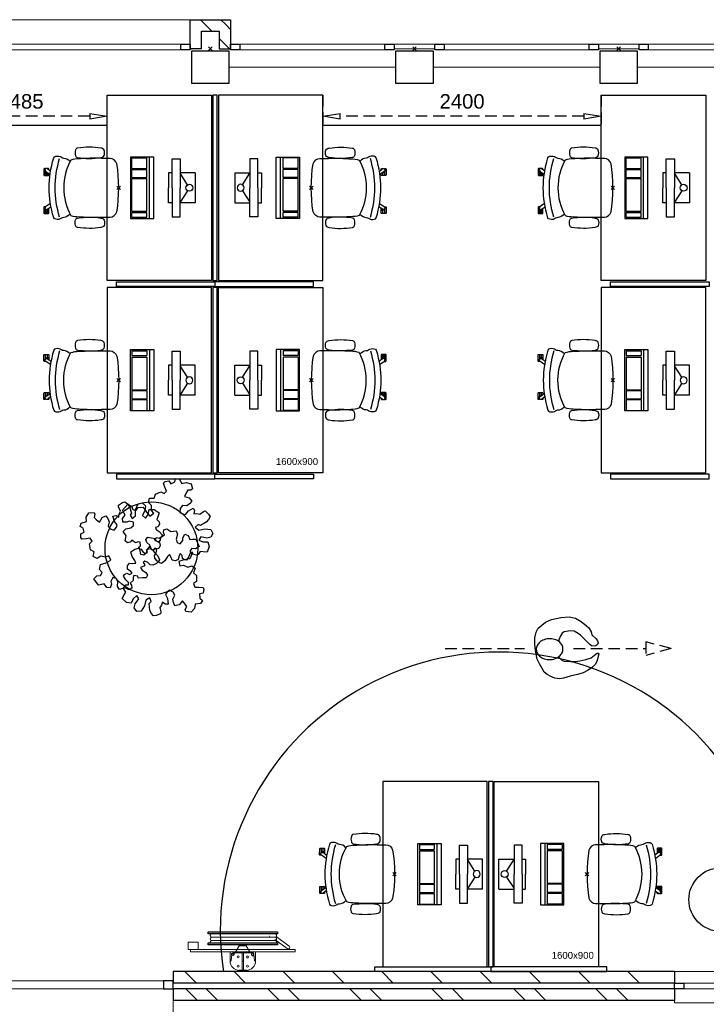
# Model space of a CAD drawing. Header units: millimetres. Extents: x -88840 to 85996, y -16279 to 104709.
# Tile 19 of 184: x -41503 to -35585, y 30882 to 39375. Entities that reach past the tile are written whole.
import ezdxf

# ---------------------------------------------------------------- set-up
doc = ezdxf.new("R2010")
doc.units = ezdxf.units.MM
doc.header["$LTSCALE"] = 400
doc.header["$PDMODE"] = 3
doc.header["$PDSIZE"] = 15
doc.linetypes.add('HIDDEN', pattern=[0.375, 0.25, -0.125])
for name, color, linetype in [('-gd', 2, 'Continuous'), ('-ve', 2, 'HIDDEN'), ('inlay', 6, 'Continuous'), ('inr', 4, 'Continuous'), ('looplijnen', 8, 'HIDDEN'), ('plant', 114, 'Continuous'), ('plat', 5, 'Continuous'), ('sona-s008_ip0', 7, 'Continuous'), ('symbol', 1, 'Continuous'), ('timmerwerk-ge', 150, 'Continuous')]:
    doc.layers.add(name, color=color, linetype=linetype)
for name, color, linetype, lineweight in [('Buitenkozijnen', 140, 'Continuous', 15), ('mat-baksteen', 5, 'Continuous', 25), ('mat-beton (ihwg)', 5, 'Continuous', 25), ('mat-kalkzandsteen', 5, 'Continuous', 25), ('None', 7, 'Continuous', 9)]:
    doc.layers.add(name, color=color, linetype=linetype, lineweight=lineweight)
doc.styles.add('Arial', font='arial.ttf', dxfattribs={"height": 176.388889})
doc.styles.get("Standard").update_dxf_attribs({"font": 'arial.ttf'})
doc.dimstyles.new('CAL-N1-050-25', dxfattribs={"dimscale": 50, "dimtxt": 2.5, "dimasz": 3, "dimexe": 1.5, "dimexo": 0, "dimgap": 0.3, "dimtad": 0, "dimdec": 4, "dimrnd": 1, "dimdsep": 46, "dimtxsty": 'Standard', "dimblk": 'CLOSED', "dimcen": 0, "dimdle": 1.25, "dimclrt": 249, "dimadec": 0, "dimazin": 0, "dimtfac": 0.9, "dimtdec": 4, "dimtix": 1, "dimtmove": 0, "dimatfit": 3, "dimldrblk": 'CLOSED', "dimfxl": 1, "dimtvp": 1, "dimtolj": 1, "dimtzin": 0, "dimarcsym": 0})

# ---------------------------------------------------------------- blocks, each defined once
blk = doc.blocks.new('Kolom 280x320')
at = {"layer": 'mat-beton (ihwg)', "lineweight": 25}
blk.add_lwpolyline([(-300, 160), (-20, 160), (-20, -160), (-300, -160)], close=True, dxfattribs=at)
at = {"layer": 'None', "color": 92, "linetype": 'Continuous', "lineweight": 5}
blk.add_point((0, 0), dxfattribs=at)
blk = doc.blocks.new('Kolom O 550')
at = {"layer": 'mat-beton (ihwg)', "lineweight": 25}
blk.add_circle((0, 0), 275, dxfattribs=at)
blk = doc.blocks.new('*X39')
at = {"layer": 'None', "lineweight": 9}
for p, q in [((-2818.9, 32536.4), (-2718.9, 32636.4)), ((-2761.4, 32417.5), (-2718.9, 32460))]:
    blk.add_line(p, q, dxfattribs=at)
blk = doc.blocks.new('*X40')
at = {"layer": 'None', "lineweight": 9}
for p, q in [((-2968.9, 32386.4), (-2880.3, 32475)), ((-2804, 32375), (-2761.4, 32417.5))]:
    blk.add_line(p, q, dxfattribs=at)
blk = doc.blocks.new('Gevelpui best 1410 (2D)')
at = {"layer": 'Buitenkozijnen', "lineweight": 15}
for p, q in [((-260, 0), (-260, -1410)), ((-260, 0), (-210, 0)), ((-210, 0), (-210, -1410)), ((-260, -1410), (-210, -1410))]:
    blk.add_line(p, q, dxfattribs=at)
at = {"layer": 'Buitenkozijnen', "color": 92, "lineweight": 25}
for points in [[(-260, 0), (-210, 0), (-210, -80), (-260, -80)], [(-260, -1330), (-210, -1330), (-210, -1410), (-260, -1410)]]:
    blk.add_lwpolyline(points, close=True, dxfattribs=at)
at = {"layer": 'None', "color": 43, "linetype": 'Continuous', "lineweight": 9}
blk.add_line((-410, 15), (-410, -1425), dxfattribs=at)
blk = doc.blocks.new('*U45')
at = {"layer": 'Buitenkozijnen', "lineweight": 15}
for p, q in [((-10, 0), (-10, -1960)), ((-10, 0), (40, 0)), ((40, 0), (40, -1960)), ((-10, -1960), (40, -1960))]:
    blk.add_line(p, q, dxfattribs=at)
blk = doc.blocks.new('Gevelpui best 1960')
at = {"layer": 'Buitenkozijnen', "color": 43, "lineweight": 9}
blk.add_line((250, 0), (250, -1960), dxfattribs=at)
at = {"layer": 'Buitenkozijnen', "color": 92, "lineweight": 25}
for points in [[(-10, 0), (40, 0), (40, -80), (-10, -80)], [(-10, -1880), (40, -1880), (40, -1960), (-10, -1960)]]:
    blk.add_lwpolyline(points, close=True, dxfattribs=at)
at = {"layer": 'Buitenkozijnen'}
blk.add_blockref('*U45', (0, 0), dxfattribs=at)
blk = doc.blocks.new('*U47')
at = {"layer": 'Buitenkozijnen', "lineweight": 15}
for p, q in [((-11078.9, 34700), (-11008.9, 34700)), ((-11078.9, 32870), (-11078.9, 34700)), ((-11008.9, 32870), (-11008.9, 34700)), ((-11078.9, 32870), (-11008.9, 32870))]:
    blk.add_line(p, q, dxfattribs=at)
blk = doc.blocks.new('*U48')
at = {"layer": 'Buitenkozijnen', "color": 92, "lineweight": 25}
for points in [[(-11008.9, 34700), (-11078.9, 34700), (-11078.9, 34617.3), (-11008.9, 34617.3)], [(-11008.9, 32952.7), (-11078.9, 32952.7), (-11078.9, 32870), (-11008.9, 32870)]]:
    blk.add_lwpolyline(points, close=True, dxfattribs=at)
at = {"layer": 'Buitenkozijnen'}
blk.add_blockref('*U47', (0, 0), dxfattribs=at)
blk = doc.blocks.new('Gevelpui best 800')
at = {"layer": 'Buitenkozijnen', "color": 43, "linetype": 'Continuous', "lineweight": 9}
blk.add_lwpolyline([(-400, 270), (400, 270), (400, 0), (-400, 0)], close=True, dxfattribs=at)
at = {"layer": 'Buitenkozijnen', "color": 140, "linetype": 'Continuous', "lineweight": 15}
blk.add_lwpolyline([(-400, 150), (400, 150), (400, 100), (-400, 100)], close=True, dxfattribs=at)
at = {"layer": 'Buitenkozijnen', "color": 92, "linetype": 'Continuous', "lineweight": 25}
for points in [[(-400, 150), (-320, 150), (-320, 100), (-400, 100)], [(320, 150), (400, 150), (400, 100), (320, 100)]]:
    blk.add_lwpolyline(points, close=True, dxfattribs=at)
blk = doc.blocks.new('*X51')
at = {"layer": 'None', "lineweight": 9}
for p, q in [((-11028.9, 32670.3), (-10928.9, 32770.3)), ((-11028.9, 32246), (-10928.9, 32346)), ((-11028.9, 31821.8), (-10928.9, 31921.8)), ((-11028.9, 31397.5), (-10928.9, 31497.5)), ((-11028.9, 30973.2), (-10928.9, 31073.2)), ((-11028.9, 30549), (-10928.9, 30649)), ((-11028.9, 30124.7), (-10928.9, 30224.7)), ((-11028.9, 29700.5), (-10928.9, 29800.5)), ((-11028.9, 29276.2), (-10928.9, 29376.2)), ((-11028.9, 28851.9), (-10928.9, 28951.9))]:
    blk.add_line(p, q, dxfattribs=at)
blk = doc.blocks.new('*X52')
at = {"layer": 'None', "lineweight": 9}
for p, q in [((-11178.9, 32661.7), (-11078.9, 32761.7)), ((-11178.9, 32485.3), (-11078.9, 32585.3)), ((-11178.9, 31954.6), (-11078.9, 32054.6)), ((-11178.9, 31778.2), (-11078.9, 31878.2)), ((-11178.9, 31247.5), (-11078.9, 31347.5)), ((-11178.9, 31071.1), (-11078.9, 31171.1)), ((-11178.9, 30540.4), (-11078.9, 30640.4)), ((-11178.9, 30364), (-11078.9, 30464)), ((-11178.9, 29833.3), (-11078.9, 29933.3)), ((-11178.9, 29656.9), (-11078.9, 29756.9)), ((-11178.9, 29126.2), (-11078.9, 29226.2)), ((-11178.9, 28949.8), (-11078.9, 29049.8))]:
    blk.add_line(p, q, dxfattribs=at)
blk = doc.blocks.new('*U28')
at = {"layer": 'None', "color": 140, "linetype": 'Continuous', "lineweight": 15, "flags": 128}
blk.add_lwpolyline([(-21.4, 110), (58.6, 110), (58.6, 106.7, -0.391021), (52.6, 100.2), (-0.9, 95.9, 0.391021), (-12.4, 83.5), (-12.4, -83.5, 0.391021), (-0.9, -95.9), (52.6, -100.2, -0.391021), (58.6, -106.7), (58.6, -110), (-21.4, -110)], format="xyb", close=True, dxfattribs=at)
blk = doc.blocks.new('*U29')
at = {"layer": 'None', "color": 253, "linetype": 'Continuous', "lineweight": 5}
for p, q in [((96.625, -278), (96.625, 266)), ((125.704, -278), (125.704, 266)), ((50.42, -31.849), (50.42, 29))]:
    blk.add_line(p, q, dxfattribs=at)
at = {"layer": 'None', "color": 140, "linetype": 'Continuous', "lineweight": 15}
for p, q in [((50.42, 29), (1.453, 57.31)), ((0, -61), (50.42, -31.849))]:
    blk.add_line(p, q, dxfattribs=at)
at = {"layer": 'None', "color": 92, "linetype": 'Continuous', "lineweight": 25}
for points in [[(60.916, 296), (76.476, 296), (76.476, -300), (60.916, -300)], [(154.785, 296), (171.344, 296), (171.344, -302), (154.785, -302)]]:
    blk.add_lwpolyline(points, close=True, dxfattribs=at)
at = {"layer": 'None', "color": 253, "linetype": 'Continuous', "lineweight": 5}
blk.add_lwpolyline([(50.929, 18), (60.916, 18), (60.916, -18), (50.929, -18)], close=True, dxfattribs=at)
for points, knots in [([(96.866, 264), (96.866, 268.997), (93.792, 272.9335), (90.718, 276.87), (85.875, 278.0735), (81.032, 279.277), (76.476, 277.238)], [0, 0, 0, 0.333549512, 0.333549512, 0.666828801, 0.666828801, 1, 1, 1]), ([(125.825, 264), (125.825, 267.886), (123.8855, 271.2505), (121.946, 274.615), (118.586, 276.5575), (115.226, 278.5), (107.466, 278.5), (104.106, 276.5575), (100.746, 274.615), (98.806, 271.2505), (96.866, 267.886), (96.866, 264)], [0, 0, 0, 0.166769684, 0.166769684, 0.333423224, 0.333423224, 0.499994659, 0.666566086, 0.666566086, 0.833226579, 0.833226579, 1, 1, 1]), ([(154.785, 264), (154.785, 267.886), (152.845, 271.2505), (150.905, 274.615), (147.5455, 276.5575), (144.186, 278.5), (140.306, 278.5), (136.426, 278.5), (133.066, 276.5575), (129.706, 274.615), (127.7655, 271.2505), (125.825, 267.886), (125.825, 264)], [0, 0, 0, 0.166772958, 0.166772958, 0.333424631, 0.333424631, 0.499985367, 0.499985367, 0.666556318, 0.666556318, 0.833223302, 0.833223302, 1, 1, 1]), ([(76.477, -291.432), (81.039, -293.343), (85.8175, -292.072), (90.596, -290.801), (93.6105, -286.876), (96.625, -282.951), (96.625, -278)], [0, 0, 0, 0.333165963, 0.333165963, 0.666458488, 0.666458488, 1, 1, 1]), ([(96.625, -278), (96.625, -281.901), (98.573, -285.2795), (100.521, -288.658), (103.895, -290.609), (107.269, -292.56), (111.165, -292.56), (115.061, -292.56), (118.435, -290.609), (121.809, -288.658), (123.7565, -285.2795), (125.704, -281.901), (125.704, -278)], [0, 0, 0, 0.166754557, 0.166754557, 0.333426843, 0.333426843, 0.500005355, 0.500005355, 0.666583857, 0.666583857, 0.833249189, 0.833249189, 1, 1, 1]), ([(125.704, -278), (125.704, -281.901), (127.6525, -285.2795), (129.601, -288.658), (132.975, -290.609), (136.349, -292.56), (140.245, -292.56), (144.141, -292.56), (147.5145, -290.609), (150.888, -288.658), (152.836, -285.2795), (154.784, -281.901), (154.784, -278)], [0, 0, 0, 0.166757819, 0.166757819, 0.333436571, 0.333436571, 0.500014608, 0.500014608, 0.666582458, 0.666582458, 0.833245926, 0.833245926, 1, 1, 1])]:
    blk.add_open_spline(points, degree=2, knots=knots, dxfattribs=at)
blk = doc.blocks.new('BSH')
at = {"layer": 'None', "color": 140, "linetype": 'Continuous', "lineweight": 15}
for p, q in [((0, -61), (0, 111.155)), ((-159.8585, -36.7557), (-159.8585, 32.756)), ((-80, -6.8893), (-80, 2.8892))]:
    blk.add_line(p, q, dxfattribs=at)
at = {"layer": 'None', "color": 253, "linetype": 'Continuous', "lineweight": 5}
for p, q in [((135.277, -233.0824), (136.142, -233.8294)), ((27.7468, -383.0008), (105.0969, -276.5164)), ((130.6676, -289.4337), (48.7568, -402.0618))]:
    blk.add_line(p, q, dxfattribs=at)
at = {"layer": 'None', "color": 140, "linetype": 'Continuous', "lineweight": 15}
for points in [[(0, 448), (20, 448), (20, -452), (0, -452)], [(20, 469.75), (82, 469.75), (82, 382.75), (20, 382.75)], [(-160, 2.8892), (-9, 2.8892), (-9, -6.8893), (-160, -6.8893)]]:
    blk.add_lwpolyline(points, close=True, dxfattribs=at)
at = {"layer": 'None', "color": 8, "linetype": 'Continuous', "lineweight": 5}
for centre in [(-124, 37.275), (-44.5, 38.775), (-124, -41.275), (-45, -41.275)]:
    blk.add_circle(centre, 8.5, dxfattribs=at)
at = {"layer": 'None', "color": 140, "linetype": 'Continuous', "lineweight": 15}
for centre, start, end in [((-80, 28), 90, 180), ((-80, -32), 180, 270)]:
    blk.add_arc(centre, 80, start, end, dxfattribs=at)
at = {"layer": 'None', "color": 9, "linetype": 'Continuous', "lineweight": 5}
blk.add_arc((38.2528, -392.5302), 14.18399, 137.790600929, 325.770923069, dxfattribs=at)
at = {"layer": 'None', "color": 92, "linetype": 'Continuous', "lineweight": 25}
for points, knots in [([(-11.70075, 86.5025), (-12.2626, 89.0317), (-14.0137, 90.9408), (-15.7648, 92.8499), (-18.23575, 93.6275), (-20.7067, 94.4051), (-23.236, 93.84325), (-25.7653, 93.2814), (-27.67445, 91.53015), (-29.5836, 89.7789), (-30.36125, 87.3079), (-31.1389, 84.8369), (-30.57705, 82.3077), (-30.0152, 79.7785), (-28.26385, 77.8694), (-26.5125, 75.9603), (-24.0415, 75.1827), (-21.5705, 74.4051), (-19.0412, 74.96695), (-16.5119, 75.5288), (-14.60305, 77.28005), (-12.6942, 79.0313), (-11.91655, 81.5023), (-11.1389, 83.9733), (-11.70075, 86.5025)], [0, 0, 0, 0.0833344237, 0.0833344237, 0.1666618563, 0.1666618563, 0.2499968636, 0.2499968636, 0.3333348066, 0.3333348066, 0.4166657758, 0.4166657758, 0.5000000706, 0.5000000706, 0.583336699, 0.583336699, 0.666668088, 0.666668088, 0.7500039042, 0.7500039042, 0.8333377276, 0.8333377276, 0.9166657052, 0.9166657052, 1, 1, 1]), ([(-11.75695, -89.71225), (-12.375, -92.4944), (-14.3012, -94.5944), (-16.2274, -96.6944), (-18.94545, -97.54975), (-21.6635, -98.4051), (-24.4457, -97.78705), (-27.2279, -97.169), (-29.328, -95.24265), (-31.4281, -93.3163), (-32.2835, -90.5982), (-33.1389, -87.8801), (-32.52085, -85.09795), (-31.9028, -82.3158), (-29.97635, -80.2158), (-28.0499, -78.1158), (-25.3318, -77.26045), (-22.6137, -76.4051), (-19.83145, -77.02315), (-17.0492, -77.6412), (-14.94945, -79.56755), (-12.8497, -81.4939), (-11.9943, -84.212), (-11.1389, -86.9301), (-11.75695, -89.71225)], [0, 0, 0, 0.083334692, 0.083334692, 0.1666618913, 0.1666618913, 0.2499964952, 0.2499964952, 0.3333343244, 0.3333343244, 0.4166651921, 0.4166651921, 0.4999998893, 0.4999998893, 0.5833365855, 0.5833365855, 0.6666673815, 0.6666673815, 0.7500034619, 0.7500034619, 0.8333376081, 0.8333376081, 0.9166653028, 0.9166653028, 1, 1, 1])]:
    blk.add_open_spline(points, degree=2, knots=knots, dxfattribs=at)
at = {"layer": 'None', "color": 7}
blk.add_blockref('*U29', (0, 0), dxfattribs=at)
at = {"layer": 'None', "color": 140, "rotation": 180}
blk.add_blockref('*U28', (-21.4, -2), dxfattribs=at)
blk = doc.blocks.new('*U69')
at = {"layer": 'None', "color": 7}
blk.add_blockref('BSH', (-10758.9, 32272), dxfattribs=at)
blk = doc.blocks.new('SONA-S008_B2')
at = {"layer": '-gd'}
blk.add_open_spline([(-253, -509.5), (-87.8, -560.2), (87.8, -560.2), (253, -509.5)], degree=3, dxfattribs=at)
for points in [[(-206.6, -15.8), (-79.4, 5.3), (79.6, 5.3), (206.6, -15.8)], [(-253, -272.1), (-257.1, -206.8), (-252.1, -139.2), (-253, -73.9)], [(-253, -73.9), (-253.4, -51.6), (-233.1, -20.2), (-206.6, -15.8)], [(206.6, -15.8), (233.1, -20.2), (253.4, -51.6), (253, -73.9)], [(253, -73.9), (252.1, -139.2), (257.1, -206.8), (253, -272.1)], [(-342.5, -153.6), (-353.5, -221.1), (-351.5, -287.6), (-342.5, -355.4)], [(-325.3, -126.1), (-337, -131.7), (-340.4, -140.8), (-342.5, -153.6)], [(-277.9, -126.1), (-287.8, -121.3), (-315.3, -121.3), (-325.3, -126.1)], [(-260.7, -153.6), (-262.7, -140.8), (-266.2, -131.7), (-277.9, -126.1)], [(-260.7, -355.4), (-251.6, -287.6), (-249.7, -221.1), (-260.7, -153.6)], [(260.6, -355.4), (251.6, -287.6), (249.7, -221.1), (260.6, -153.6)], [(260.6, -153.6), (262.7, -140.8), (266.2, -131.7), (277.9, -126.1)], [(277.9, -126.1), (287.8, -121.3), (315.3, -121.3), (325.3, -126.1)], [(325.3, -126.1), (337, -131.7), (340.4, -140.8), (342.5, -153.6)], [(342.5, -153.6), (353.4, -221.1), (351.5, -287.6), (342.5, -355.4)], [(-250.7, -332.5), (-253.1, -331.7), (-255.4, -330.9), (-257.6, -330.2)], [(-255.2, -303.9), (-254.1, -304.3), (-252.9, -304.7), (-251.7, -305.1)], [(-238.9, -411.5), (-253, -365.7), (-250.2, -318.7), (-253, -272.1)], [(253, -272.1), (250.2, -318.7), (253, -365.7), (238.9, -411.5)], [(256.9, -323.2), (255, -323.8), (253.1, -324.4), (251, -325.1)], [(251.9, -297.7), (252.9, -297.4), (253.8, -297.1), (254.7, -296.8)], [(-342.5, -355.4), (-341.5, -363), (-333.6, -369.9), (-326.1, -371.8)], [(-326.1, -371.8), (-310.3, -375.7), (-292.8, -375.7), (-277, -371.8)], [(-277, -371.8), (-269.5, -369.9), (-261.7, -363), (-260.7, -355.4)], [(-227.3, -418.1), (-247.1, -436.6), (-255.7, -455.2), (-255.5, -473.7)], [(238.9, -411.5), (95.4, -494.5), (-95.5, -494.5), (-238.9, -411.5)], [(255.5, -473.7), (255.7, -455.2), (247.1, -436.6), (227.3, -418.1)], [(277, -371.8), (269.5, -369.9), (261.7, -363), (260.6, -355.4)], [(326.1, -371.8), (310.3, -375.7), (292.8, -375.7), (277, -371.8)], [(342.5, -355.4), (341.5, -363), (333.6, -369.9), (326.1, -371.8)], [(-255.5, -473.7), (-255.4, -489), (-270.3, -500.1), (-272.1, -515.2)], [(272.1, -515.2), (270.3, -500.1), (255.4, -489), (255.5, -473.7)], [(-272.1, -515.2), (-274.4, -533.8), (-273.7, -555.7), (-258.6, -560.1)], [(-258.6, -560.1), (-77.4, -613.6), (78.8, -613.6), (258.6, -560.1)], [(-185.5, -615.4), (-185.5, -615.4), (-176.5, -602.9), (-162.6, -583.8)], [(-134.5, -588.9), (-152.4, -613.6), (-164.7, -630.5), (-164.7, -630.5)], [(143.1, -630.4), (143.1, -630.4), (131.8, -614.9), (115.2, -592)], [(143.7, -587.5), (156, -604.4), (163.9, -615.2), (163.9, -615.2)], [(258.6, -560.1), (273.7, -555.6), (274.4, -533.8), (272.1, -515.2)], [(-222.5, -641.1), (-222.5, -641.1), (-222.4, -632.9), (-222.4, -632.9)], [(-218.8, -644.8), (-220.8, -644.8), (-222.5, -643.1), (-222.5, -641.1)], [(-222.4, -606.9), (-222.4, -604.9), (-220.7, -603.3), (-218.7, -603.3)], [(-222.4, -615.1), (-222.4, -615.1), (-222.4, -606.9), (-222.4, -606.9)], [(-218.8, -615.1), (-218.8, -615.1), (-222.4, -615.1), (-222.4, -615.1)], [(-222.4, -629.9), (-222.4, -629.9), (-222.4, -618.1), (-222.4, -618.1)], [(-222.4, -618.1), (-222.4, -618.1), (-198.5, -618.1), (-198.5, -618.1)], [(-198.6, -630), (-198.6, -630), (-222.4, -629.9), (-222.4, -629.9)], [(-222.4, -632.9), (-222.4, -632.9), (-218.8, -632.9), (-218.8, -632.9)], [(-198.5, -615.1), (-198.5, -615.1), (-218.8, -615.1), (-218.8, -615.1)], [(-218.8, -632.9), (-218.8, -632.9), (-198.6, -633), (-198.6, -633)], [(-166.5, -644.9), (-166.5, -644.9), (-218.8, -644.8), (-218.8, -644.8)], [(-218.7, -603.3), (-218.7, -603.3), (-192, -603.3), (-176.8, -603.3)], [(-198.6, -633), (-198.6, -633), (-198.6, -630), (-198.6, -630)], [(-198.6, -630), (-198.6, -630), (-186.7, -630), (-186.7, -630)], [(-198.6, -633), (-198.6, -633), (-186.7, -633), (-186.7, -633)], [(-198.5, -618.1), (-198.5, -618.1), (-198.5, -615.1), (-198.5, -615.1)], [(-198.5, -615.1), (-198.5, -615.1), (-186.7, -615.2), (-186.7, -615.2)], [(-198.5, -618.1), (-198.5, -618.1), (-189.1, -618.2), (-187.1, -618.2)], [(-182.7, -633.4), (-188.4, -629.2), (-189.7, -621.1), (-185.5, -615.4)], [(-185.4, -615.2), (-186.2, -615.2), (-186.7, -615.2), (-186.7, -615.2)], [(-186.7, -615.2), (-186.7, -615.2), (-186.7, -616.4), (-186.7, -617.3)], [(-185.9, -630), (-186.4, -630), (-186.7, -630), (-186.7, -630)], [(-186.7, -630), (-186.7, -630), (-186.7, -633), (-186.7, -633)], [(-186.7, -633), (-186.7, -633), (-185.3, -633), (-183.1, -633)], [(-164.7, -630.5), (-168.8, -636.2), (-176.9, -637.5), (-182.7, -633.4)], [(-182.7, -633.4), (-182.7, -633.4), (-182.7, -633.4), (-182.7, -633.4)], [(-167.1, -633), (-166.7, -633), (-166.5, -633), (-166.5, -633)], [(-166.5, -633), (-166.5, -633), (-162.9, -633.1), (-162.9, -633.1)], [(-162.9, -641.3), (-162.9, -643.3), (-164.5, -644.9), (-166.5, -644.9)], [(-162.8, -630.1), (-162.8, -630.1), (-163.4, -630.1), (-164.4, -630)], [(-162.9, -633.1), (-162.9, -633.1), (-162.9, -641.3), (-162.9, -641.3)], [(-162.8, -628), (-162.8, -629.2), (-162.8, -630.1), (-162.8, -630.1)], [(106.4, -606.6), (106.4, -604.6), (108, -603), (110, -603)], [(106.4, -614.8), (106.4, -614.8), (106.4, -606.6), (106.4, -606.6)], [(110.1, -614.8), (110.1, -614.8), (106.4, -614.8), (106.4, -614.8)], [(106.4, -629.7), (106.4, -629.7), (106.4, -617.8), (106.4, -617.8)], [(106.4, -617.8), (106.4, -617.8), (130.3, -617.8), (130.3, -617.8)], [(130.3, -629.6), (130.3, -629.6), (106.4, -629.7), (106.4, -629.7)], [(106.4, -640.9), (106.4, -640.9), (106.4, -632.7), (106.4, -632.7)], [(106.4, -632.7), (106.4, -632.7), (110.1, -632.7), (110.1, -632.7)], [(110.1, -644.5), (108.1, -644.5), (106.5, -642.9), (106.4, -640.9)], [(110, -603), (110, -603), (115.6, -603), (123.1, -603)], [(130.3, -614.8), (130.3, -614.8), (110.1, -614.8), (110.1, -614.8)], [(110.1, -632.7), (110.1, -632.7), (130.3, -632.6), (130.3, -632.6)], [(162.4, -644.4), (162.4, -644.4), (110.1, -644.5), (110.1, -644.5)], [(130.3, -617.8), (130.3, -617.8), (130.3, -614.8), (130.3, -614.8)], [(130.3, -614.8), (130.3, -614.8), (130.9, -614.8), (131.7, -614.8)], [(130.3, -617.8), (130.3, -617.8), (131.9, -617.8), (133.9, -617.8)], [(130.3, -632.6), (130.3, -632.6), (130.3, -629.6), (130.3, -629.6)], [(130.3, -629.6), (130.3, -629.6), (142.1, -629.6), (142.1, -629.6)], [(130.3, -632.6), (130.3, -632.6), (142.2, -632.6), (142.2, -632.6)], [(142.5, -629.6), (142.3, -629.6), (142.1, -629.6), (142.1, -629.6)], [(142.1, -629.6), (142.1, -629.6), (142.2, -632.6), (142.2, -632.6)], [(142.2, -632.6), (142.2, -632.6), (143.3, -632.6), (145.1, -632.6)], [(161.1, -633.2), (155.3, -637.4), (147.2, -636.1), (143.1, -630.4)], [(154.9, -602.9), (159.4, -602.9), (162.3, -602.9), (162.3, -602.9)], [(163.9, -615.2), (168.1, -621), (166.8, -629.1), (161.1, -633.2)], [(161.1, -633.2), (161.1, -633.2), (161.1, -633.2), (161.1, -633.2)], [(161.8, -632.6), (162.2, -632.6), (162.4, -632.6), (162.4, -632.6)], [(162.3, -602.9), (164.4, -602.9), (166, -604.6), (166, -606.6)], [(162.4, -632.6), (162.4, -632.6), (166, -632.6), (166, -632.6)], [(166, -640.8), (166, -642.8), (164.4, -644.4), (162.4, -644.4)], [(166, -614.8), (166, -614.8), (164.6, -614.8), (163.5, -614.8)], [(166, -629.6), (166, -629.6), (165.4, -629.6), (164.4, -629.6)], [(165.3, -617.8), (165.8, -617.8), (166, -617.8), (166, -617.8)], [(166, -606.6), (166, -606.6), (166, -614.8), (166, -614.8)], [(166, -617.8), (166, -617.8), (166, -618.6), (166, -619.9)], [(166, -625.7), (166, -627.8), (166, -629.6), (166, -629.6)], [(166, -632.6), (166, -632.6), (166, -640.8), (166, -640.8)]]:
    blk.add_open_spline(points, degree=3)
at = {"layer": 'sona-s008_ip0'}
blk.add_point((0, 0), dxfattribs=at)
blk = doc.blocks.new('SYMB-CMP4_B2')
for p, q in [((-130, 558.1), (130, 558.1)), ((-130, 558.1), (-130, 428.1)), ((130, 558.1), (130, 428.1)), ((-250, 358.1), (-250, 428.1)), ((-250, 428.1), (0, 428.1)), ((-25.3, 491.9), (-125, 428.1)), ((250, 428.1), (0, 428.1)), ((25.3, 491.9), (125, 428.1)), ((250, 358.1), (250, 428.1)), ((0, 358.1), (-250, 358.1)), ((-130, 358.1), (-130, 328.1)), ((0, 358.1), (250, 358.1)), ((130, 358.1), (130, 328.1)), ((-130, 328.1), (0, 328.1)), ((130, 328.1), (0, 328.1)), ((265, 200), (-265, 200)), ((-265, 200), (-265, 0)), ((265, 0), (265, 200)), ((265, 162.9), (-265, 162.9)), ((-166.8, 141.5), (-259.7, 141.5)), ((-259.7, 12.9), (-259.7, 141.5)), ((-166.8, 12.9), (-166.8, 141.5)), ((-88, 141.5), (-159.1, 141.5)), ((-159.1, 12.9), (-159.1, 141.5)), ((-88, 12.9), (-88, 141.5)), ((200.4, 141.5), (-81.5, 141.5)), ((-81.5, 12.9), (-81.5, 141.5)), ((200.4, 12.9), (200.4, 141.5)), ((254.7, 141.5), (212.3, 141.5)), ((212.3, 12.9), (212.3, 141.5)), ((254.7, 12.9), (254.7, 141.5)), ((-265, 0), (265, 0)), ((-166.8, 12.9), (-259.7, 12.9)), ((-88, 12.9), (-159.1, 12.9)), ((200.4, 12.9), (-81.5, 12.9)), ((254.7, 12.9), (212.3, 12.9))]:
    blk.add_line(p, q)
blk.add_circle((0, 508.1), 30)
blk = doc.blocks.new('symb-ps03_b2')
blk.add_lwpolyline([(82.2, -333.7), (93.5, -323.3), (109.6, -304.5), (119.8, -284.7), (121.3, -230.8), (122.5, -183.8), (115.8, -150.4), (104.2, -98.4), (90.8, -52.2), (69, -24.8), (57.7, -13.2), (50.2, -0.9), (49.4, 8.5), (59.4, 13), (75.8, 8.9), (114.7, -1.3), (145.3, -16.6), (172.1, -41.1), (196.4, -77.8), (221.1, -122.2), (235.7, -169.2), (249.9, -232.3), (265.9, -290), (270.3, -324.8), (267.4, -365.4), (252.2, -399.3), (234.6, -432.8), (213.5, -457.5), (181.2, -475.4), (141, -499), (102.8, -516.9), (26.9, -533.5), (-23.3, -539.3), (-83.1, -537.5), (-129.9, -527.7), (-165.1, -510.7), (-191.8, -478.7), (-217.7, -447.5), (-240.8, -394), (-258.1, -313.4), (-261.7, -241.7), (-250.8, -189), (-222, -138.3), (-185.2, -93.4), (-169.5, -72.2), (-133.8, -53.9), (-107.1, -45.7), (-74.5, -10), (-56.5, 2.3), (-37.5, 6.7), (-23, 0.8), (-11.7, -12.6), (-10.5, -27.9), (-13.2, -49.2), (-22.6, -61.1), (-75.1, -114.5), (-104.5, -144.9), (-120.7, -165.7), (-138.4, -200.3), (-141.8, -234.1), (-134.6, -284.5), (-123.4, -302.1), (-94.4, -318.8), (-69, -327.2), (-51.7, -333)])
blk.add_lwpolyline([(-74.5, -413.3, 0.078796), (-66.1, -458.3, 0.088041), (-45.7, -493.9, 0.105312), (-14.5, -518.5, 0.121926), (19.1, -525.8, 0.121926), (52.3, -516.6, 0.105312), (82.1, -490.3, 0.088041), (100.3, -453.5, 0.078796), (106.2, -408.2, 0.078796), (97.7, -363.2, 0.088041), (77.4, -327.6, 0.105312), (46.2, -303, 0.121926), (12.5, -295.7, 0.121926), (-20.6, -304.9, 0.105312), (-50.4, -331.2, 0.088041), (-68.6, -368, 0.078796)], format="xyb", close=True)
blk = doc.blocks.new('symb-ps09_b2')
at = {"layer": 'looplijnen'}
for p, q in [((0, 935.4), (-58.2, 718.1)), ((0, 935.4), (58.2, 718.1)), ((-58.2, 718.1), (58.2, 718.1)), ((0, 95.2), (0, 718.1)), ((0, -1011), (0, -327.3))]:
    blk.add_line(p, q, dxfattribs=at)
at = {"layer": 'symbol'}
blk.add_blockref('symb-ps03_b2', (-11, 299.5), dxfattribs=at)
blk = doc.blocks.new('SYMB-BM02_B2')
at = {"layer": 'plant'}
blk.add_lwpolyline([(98, 356), (66, 371), (46, 367), (23, 344), (26, 317), (5, 314), (-27, 337), (-68, 353), (-84, 340), (-93, 315), (-77, 290), (-84, 262), (-106, 274), (-134, 301), (-166, 298), (-190, 273), (-184, 246), (-181, 209), (-209, 214), (-256, 237), (-302, 241), (-315, 221), (-325, 198), (-329, 157), (-315, 134), (-286, 119), (-263, 95), (-270, 73), (-298, 80), (-306, 68), (-307, 29), (-341, 38), (-375, 66), (-406, 70), (-427, 48), (-413, 13), (-402, -28), (-381, -27), (-361, -62), (-377, -76), (-407, -84), (-423, -126), (-448, -119), (-475, -126), (-482, -158), (-448, -194), (-447, -249), (-411, -258), (-363, -237), (-327, -242), (-307, -272), (-338, -303), (-366, -308), (-398, -333), (-381, -365), (-338, -377), (-336, -406), (-332, -436), (-252, -458), (-234, -418), (-243, -383), (-220, -358), (-184, -372), (-140, -344), (-141, -283), (-132, -230), (-84, -233), (-86, -271), (-59, -312), (-68, -354), (-36, -386), (7, -361), (39, -388), (98, -377), (116, -344), (153, -351), (160, -393), (171, -436), (193, -440), (228, -426), (230, -390), (275, -385), (300, -408), (328, -386), (326, -329), (369, -315), (403, -276), (387, -222), (366, -221), (339, -240), (312, -226), (275, -205), (309, -165), (312, -121), (278, -112), (241, -110), (205, -137), (171, -126), (146, -92), (166, -59), (184, -44), (228, -57), (285, -55), (282, -25), (255, -2), (285, 14), (305, 34), (353, 32), (371, 38), (382, 84), (382, 111), (350, 130), (317, 139), (248, 136), (232, 114), (194, 121), (209, 166), (266, 187), (314, 230), (310, 274), (271, 296), (232, 280), (187, 233), (150, 251), (176, 290), (219, 319), (203, 365), (155, 404), (121, 376), (98, 356)], dxfattribs=at)
blk = doc.blocks.new('_CLOSED')
at = {"color": 0, "linetype": 'ByBlock'}
for p, q in [((-1, 0.167), (0, 0)), ((-1, 0.167), (-1, -0.167)), ((0, 0), (-1, -0.167))]:
    blk.add_line(p, q, dxfattribs=at)
blk = doc.blocks.new('*D1436')
at = {"layer": '-ve', "color": 0, "lineweight": -2, "transparency": 16777216}
for p, q in [((-38889.7, 38725), (-38889.7, 38467)), ((-36489.7, 38725), (-36489.7, 38467)), ((-36639.7, 38542), (-38739.7, 38542))]:
    blk.add_line(p, q, dxfattribs=at)
at = {"layer": 'Defpoints', "color": 0, "transparency": 16777216}
for p in [(-38889.7, 38725), (-36489.7, 38725), (-38889.7, 38542)]:
    blk.add_point(p, dxfattribs=at)
at = {"layer": '-ve', "color": 0, "lineweight": -2, "transparency": 16777216, "xscale": 150, "yscale": 150, "zscale": 150, "rotation": 180}
blk.add_blockref('_CLOSED', (-38889.7, 38542), dxfattribs=at)
at = {"layer": '-ve', "color": 0, "lineweight": -2, "transparency": 16777216, "xscale": 150, "yscale": 150, "zscale": 150}
blk.add_blockref('_CLOSED', (-36489.7, 38542), dxfattribs=at)
at = {"layer": '-ve', "color": 249, "transparency": 16777216, "insert": (-37689.7, 38669.6), "char_height": 125, "attachment_point": 5}
blk.add_mtext('\\A1;2400', dxfattribs=at)
blk = doc.blocks.new('*D1437')
at = {"layer": '-ve', "color": 0, "lineweight": -2, "transparency": 16777216}
for p, q in [((-42234.7, 38542), (-42234.7, 38617)), ((-40749.7, 38542), (-40749.7, 38617)), ((-40899.7, 38542), (-42084.7, 38542))]:
    blk.add_line(p, q, dxfattribs=at)
at = {"layer": 'Defpoints', "color": 0, "transparency": 16777216}
for p in [(-42234.7, 38542), (-42234.7, 38542), (-40749.7, 38542)]:
    blk.add_point(p, dxfattribs=at)
at = {"layer": '-ve', "color": 0, "lineweight": -2, "transparency": 16777216, "xscale": 150, "yscale": 150, "zscale": 150, "rotation": 180}
blk.add_blockref('_CLOSED', (-42234.7, 38542), dxfattribs=at)
at = {"layer": '-ve', "color": 0, "lineweight": -2, "transparency": 16777216, "xscale": 150, "yscale": 150, "zscale": 150}
blk.add_blockref('_CLOSED', (-40749.7, 38542), dxfattribs=at)
at = {"layer": '-ve', "color": 249, "transparency": 16777216, "insert": (-41492.2, 38669.6), "char_height": 125, "attachment_point": 5}
blk.add_mtext('\\A1;1485', dxfattribs=at)

msp = doc.modelspace()

# ---------------------------------------------------------------- linework, layer by layer
at = {"layer": 'Buitenkozijnen', "lineweight": 15}
for points in [[(-38274.7156, 39125.04674), (-38274.7156, 39165.08738), (-37924.7156, 39165.08738), (-37924.7156, 39125.04674)], [(-36514.7156, 39125.04674), (-36514.7156, 39165.08738), (-36164.7156, 39165.08738), (-36164.7156, 39125.04674)]]:
    msp.add_lwpolyline(points, close=True, dxfattribs=at)
at = {"layer": 'inlay'}
for p, q in [((-41834.7156, 38465.08738), (-40749.7156, 38465.08738)), ((-38889.7156, 38465.08738), (-36489.7156, 38465.08738))]:
    msp.add_line(p, q, dxfattribs=at)
msp.add_arc((-37373.72275, 31520.68692), 2400, 351.479313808, 188.520686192, dxfattribs=at)
at = {"layer": 'inr'}
for points in [[(-39849.7156, 38725.04674), (-39849.7156, 37125.04674), (-40749.7156, 37125.04674), (-40749.7156, 38725.04674)], [(-39839.7156, 38725.04674), (-39839.7156, 37125.04674), (-39799.7156, 37125.04674), (-39799.7156, 38725.04674)], [(-39789.7156, 38725.04674), (-39789.7156, 37125.04674), (-38889.7156, 37125.04674), (-38889.7156, 38725.04674)], [(-35589.7156, 38725.04674), (-35589.7156, 37125.04674), (-36489.7156, 37125.04674), (-36489.7156, 38725.04674)], [(-40669.7156, 37115.04674), (-39819.7156, 37115.04674), (-39819.7156, 37075.04674), (-40669.7156, 37075.04674)], [(-38969.7156, 37115.04674), (-39819.7156, 37115.04674), (-39819.7156, 37075.04674), (-38969.7156, 37075.04674)], [(-36409.7156, 37115.04674), (-35559.7156, 37115.04674), (-35559.7156, 37075.04674), (-36409.7156, 37075.04674)], [(-39849.7156, 35465.04674), (-39849.7156, 37065.04674), (-40749.7156, 37065.04674), (-40749.7156, 35465.04674)], [(-39839.7156, 37065.04674), (-39839.7156, 35465.04674), (-39799.7156, 35465.04674), (-39799.7156, 37065.04674)], [(-39789.7156, 35465.04674), (-39789.7156, 37065.04674), (-38889.7156, 37065.04674), (-38889.7156, 35465.04674)], [(-35589.7156, 35465.04674), (-35589.7156, 37065.04674), (-36489.7156, 37065.04674), (-36489.7156, 35465.04674)], [(-40669.7156, 35415.04674), (-39819.7156, 35415.04674), (-39819.7156, 35455.04674), (-40669.7156, 35455.04674)], [(-38969.7156, 35415.04674), (-39819.7156, 35415.04674), (-39819.7156, 35455.04674), (-38969.7156, 35455.04674)], [(-36409.7156, 35415.04674), (-35559.7156, 35415.04674), (-35559.7156, 35455.04674), (-36409.7156, 35455.04674)], [(-37472.65466, 31205.08738), (-37472.65466, 32805.08738), (-38372.65466, 32805.08738), (-38372.65466, 31205.08738)], [(-37462.65466, 32805.08738), (-37462.65466, 31205.08738), (-37422.65466, 31205.08738), (-37422.65466, 32805.08738)], [(-37412.65466, 31205.08738), (-37412.65466, 32805.08738), (-36512.65466, 32805.08738), (-36512.65466, 31205.08738)], [(-38442.65466, 31205.08738), (-37442.65466, 31205.08738), (-37442.65466, 31165.08738), (-38442.65466, 31165.08738)], [(-36442.65466, 31205.08738), (-37442.65466, 31205.08738), (-37442.65466, 31165.08738), (-36442.65466, 31165.08738)]]:
    msp.add_lwpolyline(points, close=True, dxfattribs=at)
at = {"layer": 'mat-baksteen', "lineweight": 25}
for p, q in [((-40034.7156, 39125.04674), (-40034.7156, 39375.04674)), ((-40034.7156, 39375.04674), (-39684.7156, 39375.04674)), ((-39684.7156, 39375.04674), (-39684.7156, 39125.04674)), ((-39934.7156, 39125.04674), (-39934.7156, 39275.04674)), ((-39934.7156, 39275.04674), (-39784.7156, 39275.04674)), ((-39784.7156, 39275.04674), (-39784.7156, 39125.04674)), ((-39934.7156, 39125.04674), (-40034.7156, 39125.04674)), ((-39784.7156, 39125.04674), (-39684.7156, 39125.04674)), ((-40179.7156, 31015.08738), (-40179.7156, 30915.08738)), ((-35859.7156, 31015.08738), (-40179.7156, 31015.08738)), ((-35859.7156, 31015.08738), (-35859.7156, 30915.08738)), ((-35859.7156, 30915.08738), (-40179.7156, 30915.08738))]:
    msp.add_line(p, q, dxfattribs=at)
at = {"layer": 'mat-kalkzandsteen', "lineweight": 25}
for p, q in [((-40179.7156, 31165.08738), (-40179.7156, 31065.08738)), ((-35859.7156, 31165.08738), (-40179.7156, 31165.08738)), ((-35859.7156, 31165.08738), (-35859.7156, 31065.08738)), ((-35859.7156, 31065.08738), (-40179.7156, 31065.08738))]:
    msp.add_line(p, q, dxfattribs=at)
at = {"layer": 'None', "color": 43, "linetype": 'Continuous', "lineweight": 9}
msp.add_line((-40179.7156, 31015.04674), (-40179.7156, 25405.04674), dxfattribs=at)
at = {"layer": 'timmerwerk-ge'}
msp.add_circle((-40367.54051, 34814.97486), 400, dxfattribs=at)

# ---------------------------------------------------------------- block references
at = {"layer": 'Buitenkozijnen', "color": 7}
for name, p, rotation in [('Gevelpui best 1960', (-41994.7156, 39125.04674), 90), ('Gevelpui best 1410 (2D)', (-39684.7156, 39375.04674), 90), ('Gevelpui best 1410 (2D)', (-37924.7156, 39375.04674), 90), ('Gevelpui best 1410 (2D)', (-36164.7156, 39375.04674), 90), ('Gevelpui best 800', (-35459.7156, 31165.08738), 180)]:
    msp.add_blockref(name, p, dxfattribs=dict(at, rotation=rotation))
at = {"layer": 'inr', "xscale": -1}
for p, rotation in [((-40649.7156, 37925.04674), 270), ((-36389.7156, 37925.04674), 270), ((-38989.7156, 36265.04674), 90), ((-36612.65466, 32005.08738), 90)]:
    msp.add_blockref('SONA-S008_B2', p, dxfattribs=dict(at, rotation=rotation))
at = {"layer": 'inr'}
for p, rotation in [((-38989.7156, 37925.04674), 90), ((-40649.7156, 36265.04674), 270), ((-36389.7156, 36265.04674), 270), ((-38272.65466, 32005.08738), 270)]:
    msp.add_blockref('SONA-S008_B2', p, dxfattribs=dict(at, rotation=rotation))
at = {"layer": 'mat-baksteen', "rotation": 90}
for name in ['*X39', '*X40', '*X52']:
    msp.add_blockref(name, (-7309.7156, 42093.98738), dxfattribs=at)
at = {"layer": 'mat-beton (ihwg)', "color": 7, "rotation": 90}
for name, p in [('Kolom 280x320', (-39859.7156, 39125.04674)), ('Kolom 280x320', (-38099.7156, 39125.04674)), ('Kolom 280x320', (-36339.7156, 39125.04674)), ('Kolom O 550', (-35459.7156, 31785.04674))]:
    msp.add_blockref(name, p, dxfattribs=at)
at = {"layer": 'mat-kalkzandsteen', "rotation": 90}
msp.add_blockref('*X51', (-7309.7156, 42093.98738), dxfattribs=at)
at = {"layer": 'None', "color": 7, "rotation": 90}
for name in ['*U69', '*U48']:
    msp.add_blockref(name, (-7309.7156, 42093.98738), dxfattribs=at)
at = {"layer": 'symbol'}
for name, p, rotation in [('SYMB-CMP4_B2', (-40548.2269, 37925.04674), 270), ('SYMB-CMP4_B2', (-36288.2269, 37925.04674), 270), ('SYMB-CMP4_B2', (-39091.2043, 36265.04674), 90.00000000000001), ('symb-ps09_b2', (-36823.99324, 33950.21359), 270), ('SYMB-CMP4_B2', (-36814.14336, 32005.08738), 90)]:
    msp.add_blockref(name, p, dxfattribs=dict(at, rotation=rotation))
at = {"layer": 'symbol', "xscale": -1}
for p, rotation in [((-39091.2043, 37925.04674), 90), ((-40548.2269, 36265.04674), 270), ((-36288.2269, 36265.04674), 270), ((-38071.16596, 32005.08738), 270)]:
    msp.add_blockref('SYMB-CMP4_B2', p, dxfattribs=dict(at, rotation=rotation))
at = {"layer": 'symbol', "yscale": 0.8400000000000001, "zscale": 0.8400000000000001}
for p, xscale, rotation in [((-40181.49252, 34992.50179), -0.8399999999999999, 213.3697457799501), ((-40574.53941, 34884.02775), -0.8399999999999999, 290.0420320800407), ((-40305.59244, 34563.6073), -0.84, 98.73209960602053)]:
    msp.add_blockref('SYMB-BM02_B2', p, dxfattribs=dict(at, xscale=xscale, rotation=rotation))

# ---------------------------------------------------------------- texts
at = {"layer": 'plat', "char_height": 59.266667, "attachment_point": 1, "style": 'Arial'}
for insert in [(-39294.69554, 35593.97886), (-36917.63461, 31334.01949)]:
    msp.add_mtext('1600x900', dxfattribs=dict(at, insert=insert))

# ---------------------------------------------------------------- dimensions: what is measured, and where the dimension line sits
at = {"layer": '-ve'}
for p1, p2, distance, picture, middle in [((-40749.7156, 38541.97971), (-42234.7156, 38541.97971), 0, '*D1437', (-41492.2156, 38669.62295)), ((-36489.7156, 38725.04674), (-38889.7156, 38725.04674), 183.06704, '*D1436', (-37689.7156, 38669.62295))]:
    dim = msp.add_aligned_dim(p1=p1, p2=p2, distance=distance, dimstyle='CAL-N1-050-25', dxfattribs=at)
    dim.commit()
    dim.dimension.update_dxf_attribs({"geometry": picture, "text_midpoint": middle})

doc.saveas('drawing.dxf')
